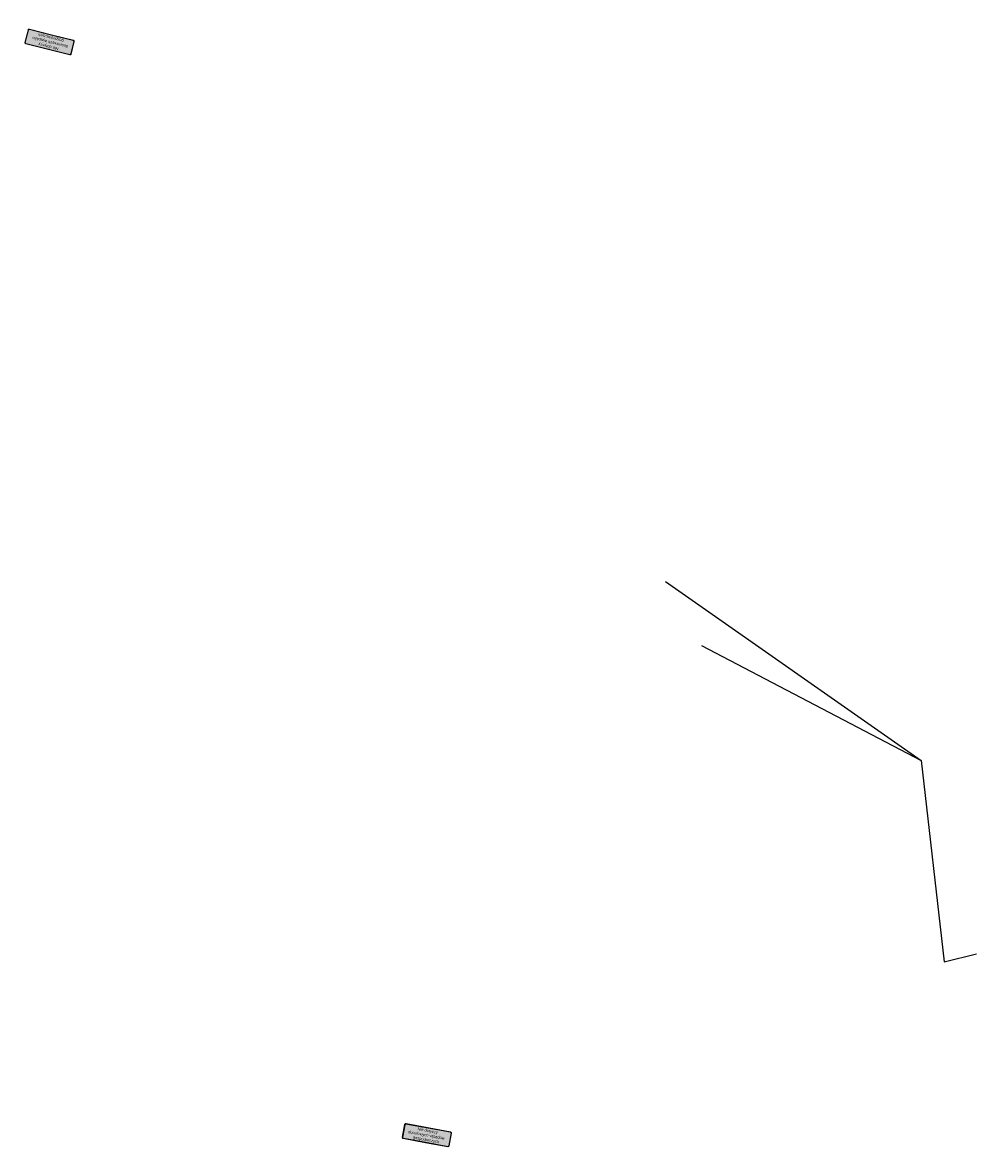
# Model space of a CAD drawing. Header units: metres. Extents: x 7429190 to 7432183, y 5709621 to 5711878.
# Tile 21 of 21: x 7432123 to 7432183, y 5711807 to 5711878. Entities that reach past the tile are written whole.
import ezdxf
from ezdxf.enums import TextEntityAlignment as Align

# ---------------------------------------------------------------- set-up
doc = ezdxf.new("R2010")
doc.units = ezdxf.units.M
for name, color, linetype in [('_1_X-REFY', 7, 'Continuous'), ('zzz.gaVSDodTekst', 7, 'Continuous'), ('zzz.gaVSDomyslna', 7, 'Continuous'), ('zzz.gaVSWielkość', 7, 'Continuous')]:
    doc.layers.add(name, color=color, linetype=linetype)
doc.styles.add('GA-SIGN-TEXT', font='txt')
doc.styles.get("Standard").update_dxf_attribs({"font": 'simplex.shx'})

# ---------------------------------------------------------------- blocks, each defined once
blk = doc.blocks.new('*U13')
at = {"layer": 'zzz.gaVSDomyslna', "true_color": 0xffffff}
h = blk.add_hatch(color=7, dxfattribs=at)
edge = h.paths.add_edge_path()
edge.add_line((0, 0), (-568.34, 0))
edge.add_arc((-568.34, 30), 30, 179.999957, 270.000043, ccw=False)
edge.add_line((-598.34, 30), (-598.34, 351.2))
edge.add_arc((-568.34, 351.2), 30, 89.999957, 180.000043, ccw=False)
edge.add_line((-568.34, 381.2), (568.34, 381.2))
edge.add_arc((568.34, 351.2), 30, -0.000043, 90.000043, ccw=False)
edge.add_line((598.34, 351.2), (598.34, 30))
edge.add_arc((568.34, 30), 30, -90.000043, 0.000043, ccw=False)
edge.add_line((568.34, 0), (0, 0))
at = {"layer": 'zzz.gaVSDomyslna', "true_color": 0x000000}
h = blk.add_hatch(color=18, dxfattribs=at)
edge = h.paths.add_edge_path()
edge.add_line((0, 0), (0, 10))
edge.add_line((0, 10), (568.34, 10))
edge.add_arc((568.34, 30), 20, 269.999957, 360.000043)
edge.add_line((588.34, 30), (588.34, 351.2))
edge.add_arc((568.34, 351.2), 20, 359.999957, 450.000043)
edge.add_line((568.34, 371.2), (-568.34, 371.2))
edge.add_arc((-568.34, 351.2), 20, 89.999957, 180.000043)
edge.add_line((-588.34, 351.2), (-588.34, 30))
edge.add_arc((-568.34, 30), 20, 179.999957, 270.000043)
edge.add_line((-568.34, 10), (0, 10))
edge.add_line((0, 10), (0, 0))
edge.add_line((0, 0), (-568.34, 0))
edge.add_arc((-568.34, 30), 30, 179.999957, 270.000043, ccw=False)
edge.add_line((-598.34, 30), (-598.34, 351.2))
edge.add_arc((-568.34, 351.2), 30, 89.999957, 180.000043, ccw=False)
edge.add_line((-568.34, 381.2), (568.34, 381.2))
edge.add_arc((568.34, 351.2), 30, -0.000043, 90.000043, ccw=False)
edge.add_line((598.34, 351.2), (598.34, 30))
edge.add_arc((568.34, 30), 30, -90.000043, 0.000043, ccw=False)
edge.add_line((568.34, 0), (0, 0))
at = {"layer": 'zzz.gaVSDomyslna', "color": 7, "lineweight": 0, "true_color": 0xffffff}
blk.add_lwpolyline([(0, 0), (-568.34, 0, -0.414214), (-598.34, 30), (-598.34, 351.2, -0.414214), (-568.34, 381.2), (568.34, 381.2, -0.414214), (598.34, 351.2), (598.34, 30, -0.414214), (568.34, 0), (0, 0)], format="xyb", close=True, dxfattribs=at)
at = {"layer": 'zzz.gaVSDomyslna', "color": 18, "lineweight": 0, "true_color": 0x000000}
blk.add_lwpolyline([(0, 0), (0, 10), (568.34, 10, 0.414214), (588.34, 30), (588.34, 351.2, 0.414214), (568.34, 371.2), (-568.34, 371.2, 0.414214), (-588.34, 351.2), (-588.34, 30, 0.414214), (-568.34, 10), (0, 10), (0, 0), (-568.34, 0, -0.414214), (-598.34, 30), (-598.34, 351.2, -0.414214), (-568.34, 381.2), (568.34, 381.2, -0.414214), (598.34, 351.2), (598.34, 30, -0.414214), (568.34, 0), (0, 0)], format="xyb", close=True, dxfattribs=at)
blk = doc.blocks.new('*U12')
at = {"layer": 'zzz.gaVSDomyslna', "color": 18, "true_color": 0x000000, "style": 'GA-SIGN-TEXT'}
for s, p in [('Nie dotyczy', (0, 273.6)), ('docelowych wjazdów ', (0, 158.4)), ('gospodarczych', (0, 43.2))]:
    blk.add_text(s, height=72, dxfattribs=at).set_placement(p, align=Align.CENTER)
blk = doc.blocks.new('nie dotyczy')
at = {"layer": 'zzz.gaVSDomyslna', "xscale": 0.005000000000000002, "yscale": 0.005000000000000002, "rotation": 98.11905104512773}
for name in ['*U13', '*U12']:
    blk.add_blockref(name, (7431837.08, 5711832.07), dxfattribs=at)
at = {"layer": 'zzz.gaVSDodTekst', "oblique": 0, "width": 1, "flags": 1}
blk.add_attdef('Addtext', text='', height=0.005, rotation=98.119, dxfattribs=at).set_placement((7431837.08, 5711832.07), align=Align.MIDDLE_LEFT)
at = {"layer": 'zzz.gaVSDomyslna', "oblique": 0, "width": 1, "flags": 1}
for tag in ['ItemNo', 'Position', 'Route', 'Width', 'Height', 'ID']:
    blk.add_attdef(tag, text='', height=0.005, rotation=98.119, dxfattribs=at).set_placement((7431837.08, 5711832.07), align=Align.MIDDLE_LEFT)
at = {"layer": 'zzz.gaVSWielkość', "oblique": 0, "width": 1, "flags": 1}
blk.add_attdef('Size', text='', height=0.005, rotation=98.119, dxfattribs=at).set_placement((7431837.08, 5711832.07), align=Align.MIDDLE_LEFT)

msp = doc.modelspace()

# ---------------------------------------------------------------- linework, layer by layer
at = {"layer": '_1_X-REFY', "flags": 128}
for points in [[(7432163.19, 5711842.69), (7432179.235, 5711831.452), (7432180.678, 5711818.798), (7432182.701, 5711819.305)], [(7432165.438, 5711838.663), (7432179.235, 5711831.452)]]:
    msp.add_lwpolyline(points, dxfattribs=at)

# ---------------------------------------------------------------- block references
at = {"layer": '_1_X-REFY', "xscale": 0.4999999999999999, "yscale": 0.4999999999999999, "zscale": 0.4999999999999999}
for p, rotation in [((8666935.294, 1190865.014), 67.73190333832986), ((5909331.099, 10144113.32), 251.4167630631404)]:
    msp.add_blockref('nie dotyczy', p, dxfattribs=dict(at, rotation=rotation))

doc.saveas('drawing.dxf')
